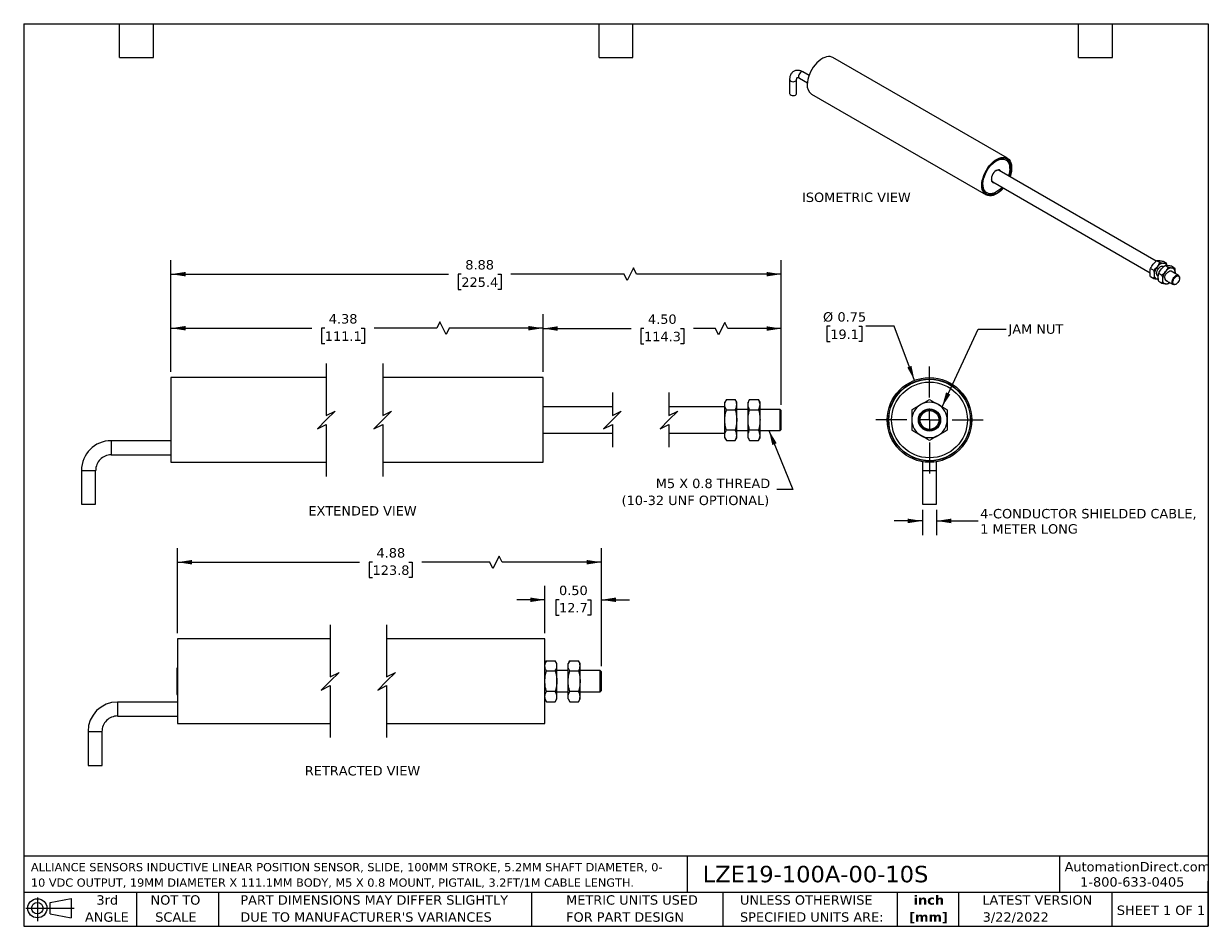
# Model space of a CAD drawing. Header units: inches. Extents: x 0.2 to 10.8, y 0.2 to 8.2.
import ezdxf

# ---------------------------------------------------------------- set-up
doc = ezdxf.new("R2010")
doc.units = ezdxf.units.IN
doc.header["$MEASUREMENT"] = 0
doc.linetypes.add('SLD-Center', pattern=[0.75, 0.6, -0.05, 0.05, -0.05])
doc.linetypes.add('SLD-Solid', pattern=[0])
doc.layers.add('CENTER', color=40, linetype='SLD-Center')
doc.layers.add('DIMENSIONS', color=140, linetype='SLD-Solid', lineweight=25)
doc.layers.add('TEXT', color=140, linetype='SLD-Solid', lineweight=25)
doc.styles.add('SLDTEXTSTYLE0', font='VERDANA.TTF')
doc.styles.add('SLDTEXTSTYLE1', font='VERDANAB.TTF')
doc.styles.get("Standard").update_dxf_attribs({"font": 'VERDANA.TTF'})
doc.dimstyles.new('SLDDIMSTYLE0', dxfattribs={"dimtxt": 0.084961, "dimasz": 0.13, "dimexe": 0, "dimexo": 0.0625, "dimgap": 0.02124, "dimtad": 0, "dimtih": 1, "dimtoh": 1, "dimrnd": 1e-09, "dimzin": 4, "dimdsep": 46, "dimtxsty": 'SLDTEXTSTYLE0', "dimsah": 1, "dimcen": 0.09, "dimadec": 0, "dimazin": 1, "dimtfac": 1, "dimtofl": 0, "dimtmove": 0, "dimatfit": 3, "dimfxl": 0, "dimfrac": 2, "dimtolj": 1, "dimtzin": 12, "dimarcsym": 0})
doc.dimstyles.new('SLDDIMSTYLE1', dxfattribs={"dimtxt": 0.084961, "dimasz": 0.13, "dimexe": 0, "dimexo": 0.0625, "dimgap": 0.02124, "dimtad": 0, "dimtih": 1, "dimtoh": 1, "dimrnd": 1e-09, "dimzin": 12, "dimdsep": 46, "dimtxsty": 'SLDTEXTSTYLE0', "dimsah": 1, "dimcen": 0.09, "dimadec": 0, "dimazin": 3, "dimtfac": 1, "dimtofl": 0, "dimtmove": 0, "dimatfit": 3, "dimfxl": 0, "dimfrac": 2, "dimtolj": 1, "dimtzin": 12, "dimarcsym": 0})
doc.dimstyles.new('SLDDIMSTYLE2', dxfattribs={"dimtxt": 0.18, "dimasz": 0.13, "dimexe": 0, "dimexo": 0.0625, "dimgap": 0, "dimtad": 0, "dimtih": 1, "dimtoh": 1, "dimdec": 0, "dimrnd": 1e-09, "dimzin": 0, "dimdsep": 46, "dimtxsty": 'Standard', "dimsah": 1, "dimcen": 0.09, "dimadec": 0, "dimazin": 0, "dimtfac": 0.13, "dimtdec": 0, "dimtofl": 0, "dimtmove": 0, "dimatfit": 3, "dimfxl": 0, "dimfrac": 2, "dimtolj": 1, "dimtzin": 0, "dimarcsym": 0})
doc.dimstyles.new('SLDDIMSTYLE3', dxfattribs={"dimtxt": 0.084961, "dimasz": 0.13, "dimexe": 0, "dimexo": 0.0625, "dimgap": 0.02124, "dimtad": 0, "dimtih": 1, "dimtoh": 1, "dimrnd": 1e-09, "dimdsep": 46, "dimtxsty": 'SLDTEXTSTYLE0', "dimsah": 1, "dimcen": 0, "dimadec": 0, "dimazin": 2, "dimtfac": 1, "dimtofl": 0, "dimtmove": 0, "dimatfit": 3, "dimfxl": 0, "dimfrac": 2, "dimtolj": 1, "dimtzin": 12, "dimarcsym": 0})
doc.dimstyles.new('SLDDIMSTYLE4', dxfattribs={"dimtxt": 0.084961, "dimasz": 0.13, "dimexe": 0, "dimexo": 0.0625, "dimgap": 0.02124, "dimtad": 0, "dimtih": 1, "dimtoh": 1, "dimrnd": 1e-09, "dimzin": 12, "dimdsep": 46, "dimtxsty": 'SLDTEXTSTYLE0', "dimsah": 1, "dimcen": 0.09, "dimadec": 0, "dimazin": 3, "dimtfac": 1, "dimtmove": 0, "dimatfit": 0, "dimfxl": 0, "dimfrac": 2, "dimtolj": 1, "dimtzin": 12, "dimarcsym": 0})
doc.dimstyles.new('SLDDIMSTYLE5', dxfattribs={"dimtxt": 0.084961, "dimasz": 0.13, "dimexe": 0, "dimexo": 0.0625, "dimgap": 0.02124, "dimtad": 0, "dimtih": 1, "dimtoh": 1, "dimrnd": 1e-09, "dimzin": 0, "dimdsep": 46, "dimtxsty": 'SLDTEXTSTYLE0', "dimsah": 1, "dimcen": 0.09, "dimadec": 0, "dimazin": 0, "dimtfac": 1, "dimtmove": 0, "dimatfit": 0, "dimfxl": 0, "dimfrac": 2, "dimtolj": 1, "dimtzin": 12, "dimarcsym": 0})

# ---------------------------------------------------------------- blocks, each defined once
blk = doc.blocks.new('Block11')
at = {"color": 7, "linetype": 'SLD-Solid', "lineweight": 18}
for p, q in [((0, 0.113), (0.428, 0.113)), ((0.102, 0.209), (0.102, 0)), ((0.216, 0.164), (0.401, 0.198)), ((0.216, 0.063), (0.216, 0.164)), ((0.401, 0.198), (0.401, 0.029)), ((0.216, 0.063), (0.401, 0.029))]:
    blk.add_line(p, q, dxfattribs=at)
for radius in [0.0846, 0.0506]:
    blk.add_circle((0.102, 0.113), radius, dxfattribs=at)
blk = doc.blocks.new('Block12')
at = {"color": 7, "linetype": 'Continuous'}
blk.add_blockref('Block11', (0, 0), dxfattribs=at)
blk = doc.blocks.new('SW_NOTE_0')
at = {"layer": 'TEXT', "color": 0, "char_height": 0.07292, "attachment_point": 1, "style": 'SLDTEXTSTYLE0'}
for s, insert in [('ALLIANCE SENSORS INDUCTIVE LINEAR POSITION SENSOR, SLIDE, 100MM STROKE, 5.2MM SHAFT DIAMETER, 0-', (0, 0.093)), ('10 VDC OUTPUT, 19MM DIAMETER X 111.1MM BODY, M5 X 0.8 MOUNT, PIGTAIL, 3.2FT/1M CABLE LENGTH.', (0, -0.044))]:
    blk.add_mtext(s, dxfattribs=dict(at, insert=insert))
blk = doc.blocks.new('SW_NOTE_0_1')
at = {"layer": 'TEXT', "color": 0, "char_height": 0.0833, "attachment_point": 2, "style": 'SLDTEXTSTYLE1'}
for s, insert in [('inch', (0.125, 0.106)), ('[mm]', (0.122, -0.045))]:
    blk.add_mtext(s, dxfattribs=dict(at, insert=insert))
blk = doc.blocks.new('SW_NOTE_0_2')
at = {"layer": 'TEXT', "color": 0, "char_height": 0.08333, "attachment_point": 1, "style": 'SLDTEXTSTYLE0'}
for s, insert in [('UNLESS OTHERWISE ', (0, 0.106)), ('SPECIFIED UNITS ARE:', (0, -0.045))]:
    blk.add_mtext(s, dxfattribs=dict(at, insert=insert))
blk = doc.blocks.new('SW_NOTE_0_3')
at = {"layer": 'TEXT', "color": 0, "char_height": 0.08333, "attachment_point": 1, "style": 'SLDTEXTSTYLE0'}
for s, insert in [('PART DIMENSIONS MAY DIFFER SLIGHTLY ', (0, 0.106)), ("DUE TO MANUFACTURER'S VARIANCES", (0, -0.045))]:
    blk.add_mtext(s, dxfattribs=dict(at, insert=insert))
blk = doc.blocks.new('SW_NOTE_0_4')
at = {"layer": 'TEXT', "color": 0, "char_height": 0.0833, "attachment_point": 2, "style": 'SLDTEXTSTYLE0'}
for s, insert in [('NOT TO', (0.207, 0.106)), ('SCALE', (0.211, -0.045))]:
    blk.add_mtext(s, dxfattribs=dict(at, insert=insert))
blk = doc.blocks.new('SW_NOTE_0_5')
at = {"layer": 'TEXT', "color": 0, "char_height": 0.0833, "attachment_point": 2, "style": 'SLDTEXTSTYLE0'}
for s, insert in [('3rd', (0.091, 0.106)), ('ANGLE', (0.087, -0.045))]:
    blk.add_mtext(s, dxfattribs=dict(at, insert=insert))
blk = doc.blocks.new('SW_NOTE_0_6')
at = {"layer": 'TEXT', "color": 0, "char_height": 0.08333, "attachment_point": 1, "style": 'SLDTEXTSTYLE0'}
for s, insert in [('METRIC UNITS USED ', (0, 0.106)), ('FOR PART DESIGN', (0, -0.045))]:
    blk.add_mtext(s, dxfattribs=dict(at, insert=insert))
blk = doc.blocks.new('_D')
at = {"layer": 'DIMENSIONS'}
for p, q in [((4.853, 5.163), (4.853, 5.673)), ((6.964, 4.871), (6.964, 5.673)), ((6.465, 5.603), (6.409, 5.492)), ((6.492, 5.548), (6.465, 5.603)), ((4.853, 5.548), (5.633, 5.548)), ((5.748, 5.548), (5.719, 5.548)), ((5.719, 5.548), (5.719, 5.413)), ((6.071, 5.548), (6.1, 5.548)), ((6.1, 5.548), (6.1, 5.413)), ((6.381, 5.548), (6.186, 5.548)), ((6.409, 5.492), (6.381, 5.548)), ((6.964, 5.548), (6.492, 5.548)), ((5.719, 5.413), (5.748, 5.413)), ((6.1, 5.413), (6.071, 5.413))]:
    blk.add_line(p, q, dxfattribs=at)
for points in [[(4.853, 5.548), (4.983, 5.528), (4.983, 5.568)], [(6.964, 5.548), (6.834, 5.568), (6.834, 5.528)]]:
    blk.add_solid(points, dxfattribs=at)
at = {"layer": 'DIMENSIONS', "char_height": 0.0833, "attachment_point": 1, "style": 'SLDTEXTSTYLE0'}
for s, insert in [('4.50', (5.783, 5.673)), ('114.3', (5.748, 5.519))]:
    blk.add_mtext(s, dxfattribs=dict(at, insert=insert))
blk = doc.blocks.new('_D_1')
at = {"layer": 'DIMENSIONS'}
for p, q in [((1.555, 5.163), (1.555, 5.676)), ((4.853, 5.163), (4.853, 5.676)), ((3.939, 5.607), (3.911, 5.551)), ((3.994, 5.496), (3.939, 5.607)), ((1.555, 5.551), (2.804, 5.551)), ((2.919, 5.551), (2.89, 5.551)), ((2.89, 5.551), (2.89, 5.416)), ((3.242, 5.551), (3.27, 5.551)), ((3.27, 5.551), (3.27, 5.416)), ((3.911, 5.551), (3.357, 5.551)), ((4.022, 5.551), (3.994, 5.496)), ((4.853, 5.551), (4.022, 5.551)), ((2.89, 5.416), (2.919, 5.416)), ((3.27, 5.416), (3.242, 5.416))]:
    blk.add_line(p, q, dxfattribs=at)
for points in [[(1.555, 5.551), (1.685, 5.531), (1.685, 5.571)], [(4.853, 5.551), (4.723, 5.571), (4.723, 5.531)]]:
    blk.add_solid(points, dxfattribs=at)
at = {"layer": 'DIMENSIONS', "char_height": 0.0833, "attachment_point": 1, "style": 'SLDTEXTSTYLE0'}
for s, insert in [('4.38', (2.954, 5.676)), ('111.1', (2.919, 5.522))]:
    blk.add_mtext(s, dxfattribs=dict(at, insert=insert))
blk = doc.blocks.new('_D_2')
at = {"layer": 'DIMENSIONS'}
for p, q in [((1.555, 5.163), (1.555, 6.155)), ((6.964, 4.871), (6.964, 6.155)), ((1.555, 6.03), (4.014, 6.03)), ((4.129, 6.03), (4.101, 6.03)), ((4.101, 6.03), (4.101, 5.895)), ((4.452, 6.03), (4.481, 6.03)), ((4.481, 6.03), (4.481, 5.895)), ((5.572, 6.03), (4.567, 6.03)), ((5.6, 5.975), (5.572, 6.03)), ((5.655, 6.086), (5.6, 5.975)), ((5.683, 6.03), (5.655, 6.086)), ((6.964, 6.03), (5.683, 6.03)), ((4.101, 5.895), (4.129, 5.895)), ((4.481, 5.895), (4.452, 5.895))]:
    blk.add_line(p, q, dxfattribs=at)
for points in [[(1.555, 6.03), (1.685, 6.01), (1.685, 6.05)], [(6.964, 6.03), (6.834, 6.05), (6.834, 6.01)]]:
    blk.add_solid(points, dxfattribs=at)
at = {"layer": 'DIMENSIONS', "char_height": 0.0833, "attachment_point": 1, "style": 'SLDTEXTSTYLE0'}
for s, insert in [('8.88', (4.164, 6.155)), ('225.4', (4.129, 6.001))]:
    blk.add_mtext(s, dxfattribs=dict(at, insert=insert))
blk = doc.blocks.new('SW_NOTE_0_7')
at = {"layer": 'TEXT', "color": 0, "char_height": 0.08333, "attachment_point": 3, "style": 'SLDTEXTSTYLE0'}
for s, insert in [('M5 X 0.8 THREAD', (-0.058, 0.095)), ('(10-32 UNF OPTIONAL)', (-0.067, -0.055))]:
    blk.add_mtext(s, dxfattribs=dict(at, insert=insert))
blk = doc.blocks.new('_D_3')
at = {"layer": 'DIMENSIONS'}
for p, q in [((7.399, 5.568), (7.37, 5.568)), ((7.37, 5.568), (7.37, 5.433)), ((7.651, 5.568), (7.68, 5.568)), ((7.68, 5.568), (7.68, 5.433)), ((7.965, 5.568), (7.715, 5.568)), ((8.146, 5.088), (7.965, 5.568)), ((7.37, 5.433), (7.399, 5.433)), ((7.68, 5.433), (7.651, 5.433))]:
    blk.add_line(p, q, dxfattribs=at)
blk.add_solid([(8.146, 5.088), (8.119, 5.217), (8.082, 5.203)], dxfattribs=at)
at = {"layer": 'DIMENSIONS', "char_height": 0.0833, "attachment_point": 1, "style": 'SLDTEXTSTYLE0'}
for s, insert in [('%%c', (7.335, 5.693)), ('0.75', (7.463, 5.693)), ('19.1', (7.399, 5.539))]:
    blk.add_mtext(s, dxfattribs=dict(at, insert=insert))
blk = doc.blocks.new('_D_4')
at = {"layer": 'DIMENSIONS'}
for p, q in [((8.216, 3.941), (8.216, 3.718)), ((8.341, 3.941), (8.341, 3.718)), ((8.216, 3.843), (7.966, 3.843)), ((8.341, 3.843), (8.709, 3.843))]:
    blk.add_line(p, q, dxfattribs=at)
for points in [[(8.216, 3.843), (8.086, 3.863), (8.086, 3.823)], [(8.341, 3.843), (8.471, 3.823), (8.471, 3.863)]]:
    blk.add_solid(points, dxfattribs=at)
at = {"layer": 'DIMENSIONS', "char_height": 0.08333, "attachment_point": 1, "style": 'SLDTEXTSTYLE0'}
for s, insert in [('4-CONDUCTOR SHIELDED CABLE,', (8.728, 3.949)), ('1 METER LONG', (8.728, 3.814))]:
    blk.add_mtext(s, dxfattribs=dict(at, insert=insert))
blk = doc.blocks.new('SW_CENTERMARKSYMBOL_0')
at = {"layer": 'CENTER', "color": 0}
for p, q in [((0, 0.2), (0, 0.475)), ((-0.2, 0), (-0.475, 0)), ((0, 0), (-0.1, 0)), ((0, 0), (0, 0.1)), ((0, 0), (0, -0.1)), ((0, 0), (0.1, 0)), ((0.2, 0), (0.475, 0)), ((0, -0.2), (0, -0.475))]:
    blk.add_line(p, q, dxfattribs=at)
blk = doc.blocks.new('_D_5')
at = {"layer": 'DIMENSIONS'}
for p, q in [((4.87, 2.847), (4.87, 3.269)), ((5.37, 2.556), (5.37, 3.269)), ((4.87, 3.144), (4.62, 3.144)), ((4.995, 3.144), (4.967, 3.144)), ((4.967, 3.144), (4.967, 3.009)), ((5.248, 3.144), (5.276, 3.144)), ((5.276, 3.144), (5.276, 3.009)), ((5.37, 3.144), (5.62, 3.144)), ((4.967, 3.009), (4.995, 3.009)), ((5.276, 3.009), (5.248, 3.009))]:
    blk.add_line(p, q, dxfattribs=at)
for points in [[(4.87, 3.144), (4.74, 3.164), (4.74, 3.124)], [(5.37, 3.144), (5.5, 3.124), (5.5, 3.164)]]:
    blk.add_solid(points, dxfattribs=at)
at = {"layer": 'DIMENSIONS', "char_height": 0.0833, "attachment_point": 1, "style": 'SLDTEXTSTYLE0'}
for s, insert in [('0.50', (4.995, 3.269)), ('12.7', (4.995, 3.115))]:
    blk.add_mtext(s, dxfattribs=dict(at, insert=insert))
blk = doc.blocks.new('_D_6')
at = {"layer": 'DIMENSIONS'}
for p, q in [((1.612, 2.847), (1.612, 3.602)), ((5.37, 2.556), (5.37, 3.602)), ((1.612, 3.477), (3.226, 3.477)), ((3.342, 3.477), (3.313, 3.477)), ((3.313, 3.477), (3.313, 3.342)), ((3.665, 3.477), (3.693, 3.477)), ((3.693, 3.477), (3.693, 3.342)), ((4.381, 3.477), (3.78, 3.477)), ((4.409, 3.421), (4.381, 3.477)), ((4.464, 3.532), (4.409, 3.421)), ((4.492, 3.477), (4.464, 3.532)), ((5.37, 3.477), (4.492, 3.477)), ((3.313, 3.342), (3.342, 3.342)), ((3.693, 3.342), (3.665, 3.342))]:
    blk.add_line(p, q, dxfattribs=at)
for points in [[(1.612, 3.477), (1.742, 3.457), (1.742, 3.497)], [(5.37, 3.477), (5.24, 3.497), (5.24, 3.457)]]:
    blk.add_solid(points, dxfattribs=at)
at = {"layer": 'DIMENSIONS', "char_height": 0.0833, "attachment_point": 1, "style": 'SLDTEXTSTYLE0'}
for s, insert in [('4.88', (3.377, 3.602)), ('123.8', (3.342, 3.448))]:
    blk.add_mtext(s, dxfattribs=dict(at, insert=insert))

msp = doc.modelspace()

# ---------------------------------------------------------------- linework, layer by layer
for p, q in [((8.969, 7.057), (7.422, 7.95)), ((7.211, 7.791), (7.156, 7.822)), ((7.039, 7.754), (7.039, 7.632)), ((7.101, 7.632), (7.101, 7.754)), ((7.125, 7.768), (7.196, 7.727)), ((7.234, 7.625), (8.781, 6.732)), ((10.289, 6.146), (8.897, 6.95)), ((8.99, 6.966), (8.99, 6.976)), ((8.839, 6.848), (10.234, 6.043)), ((8.863, 6.754), (8.871, 6.759)), ((10.294, 6.15), (10.322, 6.134)), ((10.353, 6.096), (10.348, 6.098)), ((10.35, 6.145), (10.377, 6.129)), ((10.367, 6.108), (10.395, 6.092)), ((10.423, 6.103), (10.45, 6.087)), ((10.238, 6.081), (10.266, 6.065)), ((10.266, 5.99), (10.238, 6.006)), ((10.302, 6.017), (10.307, 6.014)), ((10.307, 6.012), (10.302, 6.014)), ((10.311, 6.038), (10.339, 6.022)), ((10.486, 6.019), (10.421, 6.056)), ((10.455, 6.047), (10.455, 6.037)), ((10.495, 5.993), (10.495, 5.997)), ((10.308, 5.985), (10.299, 5.985)), ((10.339, 5.948), (10.311, 5.964)), ((10.375, 5.975), (10.439, 5.938)), ((10.409, 5.955), (10.395, 5.943)), ((10.462, 5.94), (10.466, 5.942)), ((2.932, 5.113), (1.555, 5.113)), ((1.555, 5.113), (1.555, 4.738)), ((4.853, 5.113), (3.432, 5.113)), ((4.853, 4.738), (4.853, 5.113)), ((5.469, 4.855), (4.853, 4.855)), ((6.464, 4.855), (5.969, 4.855)), ((6.478, 4.919), (6.464, 4.895)), ((6.464, 4.874), (6.464, 4.895)), ((6.464, 4.738), (6.464, 4.874)), ((6.478, 4.919), (6.556, 4.919)), ((6.57, 4.895), (6.556, 4.919)), ((6.57, 4.874), (6.57, 4.895)), ((6.57, 4.738), (6.57, 4.874)), ((6.67, 4.831), (6.57, 4.831)), ((6.684, 4.919), (6.67, 4.895)), ((6.67, 4.874), (6.67, 4.895)), ((6.67, 4.738), (6.67, 4.874)), ((6.684, 4.919), (6.763, 4.919)), ((6.777, 4.895), (6.763, 4.919)), ((6.777, 4.874), (6.777, 4.895)), ((6.777, 4.738), (6.777, 4.874)), ((6.954, 4.831), (6.777, 4.831)), ((6.964, 4.821), (6.954, 4.831)), ((6.954, 4.757), (6.954, 4.831)), ((1.555, 4.738), (1.555, 4.363)), ((4.853, 4.363), (4.853, 4.738)), ((6.464, 4.601), (6.464, 4.738)), ((6.478, 4.828), (6.556, 4.828)), ((6.57, 4.601), (6.57, 4.738)), ((6.67, 4.601), (6.67, 4.738)), ((6.684, 4.828), (6.763, 4.828)), ((6.777, 4.601), (6.777, 4.738)), ((6.954, 4.644), (6.954, 4.757)), ((6.964, 4.755), (6.964, 4.821)), ((6.964, 4.654), (6.964, 4.755)), ((4.853, 4.621), (5.469, 4.621)), ((5.969, 4.621), (6.464, 4.621)), ((6.556, 4.647), (6.478, 4.647)), ((6.57, 4.644), (6.67, 4.644)), ((6.763, 4.647), (6.684, 4.647)), ((6.777, 4.644), (6.954, 4.644)), ((6.954, 4.644), (6.964, 4.654)), ((1.555, 4.554), (1.025, 4.554)), ((1.025, 4.554), (1.025, 4.429)), ((6.464, 4.58), (6.464, 4.601)), ((6.464, 4.58), (6.478, 4.556)), ((6.478, 4.556), (6.556, 4.556)), ((6.556, 4.556), (6.57, 4.58)), ((6.57, 4.58), (6.57, 4.601)), ((6.67, 4.58), (6.67, 4.601)), ((6.67, 4.58), (6.684, 4.556)), ((6.684, 4.556), (6.763, 4.556)), ((6.763, 4.556), (6.777, 4.58)), ((6.777, 4.58), (6.777, 4.601)), ((1.025, 4.429), (1.555, 4.429)), ((1.555, 4.363), (2.932, 4.363)), ((3.432, 4.363), (4.853, 4.363)), ((8.216, 4.368), (8.216, 4.291)), ((8.341, 4.291), (8.341, 4.368)), ((0.762, 4.291), (0.762, 3.991)), ((0.762, 4.291), (0.887, 4.291)), ((0.887, 3.991), (0.887, 4.291)), ((8.216, 4.291), (8.216, 3.991)), ((8.216, 4.291), (8.341, 4.291)), ((8.341, 3.991), (8.341, 4.291)), ((0.762, 3.991), (0.887, 3.991)), ((8.216, 3.991), (8.341, 3.991)), ((2.967, 2.797), (1.612, 2.797)), ((1.612, 2.797), (1.612, 2.422)), ((4.87, 2.797), (3.467, 2.797)), ((4.87, 2.422), (4.87, 2.797)), ((1.612, 2.539), (1.607, 2.539)), ((1.607, 2.539), (1.607, 2.316)), ((4.884, 2.604), (4.87, 2.58)), ((4.884, 2.604), (4.962, 2.604)), ((4.976, 2.58), (4.962, 2.604)), ((4.976, 2.559), (4.976, 2.58)), ((4.976, 2.422), (4.976, 2.559)), ((5.09, 2.604), (5.076, 2.58)), ((5.076, 2.559), (5.076, 2.58)), ((5.076, 2.422), (5.076, 2.559)), ((5.09, 2.604), (5.168, 2.604)), ((5.182, 2.58), (5.168, 2.604)), ((5.182, 2.559), (5.182, 2.58)), ((5.182, 2.422), (5.182, 2.559)), ((1.612, 2.422), (1.612, 2.047)), ((4.87, 2.047), (4.87, 2.422)), ((4.884, 2.513), (4.962, 2.513)), ((5.076, 2.516), (4.976, 2.516)), ((4.976, 2.286), (4.976, 2.422)), ((5.076, 2.286), (5.076, 2.422)), ((5.09, 2.513), (5.168, 2.513)), ((5.36, 2.516), (5.182, 2.516)), ((5.182, 2.286), (5.182, 2.422)), ((5.37, 2.506), (5.36, 2.516)), ((5.36, 2.442), (5.36, 2.516)), ((5.36, 2.329), (5.36, 2.442)), ((5.37, 2.44), (5.37, 2.506)), ((5.37, 2.339), (5.37, 2.44)), ((1.607, 2.316), (1.607, 2.305)), ((4.962, 2.331), (4.884, 2.331)), ((4.976, 2.329), (5.076, 2.329)), ((5.168, 2.331), (5.09, 2.331)), ((5.182, 2.329), (5.36, 2.329)), ((5.36, 2.329), (5.37, 2.339)), ((1.612, 2.238), (1.082, 2.238)), ((1.082, 2.238), (1.082, 2.113)), ((1.607, 2.305), (1.612, 2.305)), ((4.87, 2.265), (4.884, 2.241)), ((4.884, 2.241), (4.962, 2.241)), ((4.962, 2.241), (4.976, 2.265)), ((4.976, 2.265), (4.976, 2.286)), ((5.076, 2.265), (5.076, 2.286)), ((5.076, 2.265), (5.09, 2.241)), ((5.09, 2.241), (5.168, 2.241)), ((5.168, 2.241), (5.182, 2.265)), ((5.182, 2.265), (5.182, 2.286)), ((1.082, 2.113), (1.612, 2.113)), ((1.612, 2.047), (2.967, 2.047)), ((3.467, 2.047), (4.87, 2.047)), ((0.82, 1.976), (0.82, 1.676)), ((0.82, 1.976), (0.945, 1.976)), ((0.945, 1.676), (0.945, 1.976)), ((0.82, 1.676), (0.945, 1.676))]:
    msp.add_line(p, q)
at = {"flags": 128}
for points in [[(7.422, 7.95), (7.414, 7.954), (7.399, 7.958), (7.384, 7.959), (7.367, 7.957), (7.35, 7.951), (7.333, 7.943), (7.315, 7.932), (7.297, 7.919), (7.28, 7.903), (7.264, 7.885), (7.249, 7.866), (7.236, 7.845), (7.224, 7.823), (7.214, 7.8), (7.206, 7.777), (7.2, 7.754), (7.197, 7.732), (7.195, 7.711)], [(7.156, 7.822), (7.153, 7.824), (7.146, 7.823), (7.139, 7.82), (7.132, 7.814), (7.126, 7.805), (7.121, 7.796), (7.119, 7.787), (7.119, 7.779), (7.121, 7.772), (7.125, 7.768)], [(7.039, 7.754), (7.039, 7.751), (7.043, 7.745), (7.05, 7.741), (7.059, 7.738), (7.069, 7.736), (7.079, 7.737), (7.088, 7.74), (7.095, 7.744), (7.1, 7.749), (7.101, 7.754)], [(7.039, 7.632), (7.04, 7.627), (7.045, 7.622), (7.052, 7.617), (7.061, 7.615), (7.071, 7.614), (7.081, 7.615), (7.09, 7.618), (7.097, 7.623), (7.101, 7.628), (7.101, 7.632)], [(8.742, 6.818), (8.743, 6.839), (8.747, 6.861), (8.753, 6.884), (8.761, 6.907), (8.771, 6.93), (8.783, 6.952), (8.796, 6.973), (8.811, 6.992), (8.827, 7.01), (8.844, 7.026), (8.862, 7.039), (8.879, 7.05), (8.897, 7.059), (8.914, 7.064), (8.931, 7.066), (8.946, 7.065), (8.96, 7.061), (8.973, 7.054), (8.984, 7.045), (8.993, 7.032), (9, 7.017), (9.005, 7), (9.007, 6.981), (9.007, 6.961), (9.005, 6.939), (9, 6.917), (8.993, 6.894), (8.993, 6.894)], [(8.931, 6.795), (8.918, 6.78), (8.901, 6.765), (8.884, 6.752), (8.866, 6.742), (8.849, 6.735), (8.832, 6.731), (8.816, 6.729), (8.801, 6.731), (8.787, 6.736), (8.775, 6.744), (8.765, 6.755), (8.757, 6.768), (8.751, 6.784), (8.748, 6.801), (8.747, 6.821), (8.748, 6.842), (8.751, 6.864), (8.757, 6.886), (8.765, 6.909), (8.775, 6.931), (8.787, 6.952), (8.801, 6.973), (8.816, 6.992), (8.832, 7.01), (8.849, 7.025), (8.866, 7.037), (8.884, 7.048), (8.901, 7.055), (8.918, 7.059), (8.934, 7.06), (8.949, 7.058), (8.962, 7.053), (8.974, 7.046), (8.984, 7.035), (8.992, 7.022), (8.998, 7.006), (9.002, 6.988), (9.003, 6.969), (9.003, 6.969)], [(8.826, 6.998), (8.842, 7.013), (8.859, 7.026), (8.876, 7.037), (8.893, 7.044), (8.909, 7.049), (8.925, 7.05), (8.939, 7.049), (8.952, 7.044), (8.964, 7.036), (8.974, 7.026), (8.981, 7.013), (8.987, 6.997), (8.99, 6.98), (8.99, 6.96), (8.988, 6.94), (8.984, 6.919), (8.979, 6.902)], [(8.921, 6.801), (8.917, 6.796), (8.901, 6.781), (8.884, 6.768), (8.867, 6.757), (8.85, 6.749), (8.834, 6.745), (8.818, 6.743), (8.803, 6.745), (8.79, 6.75), (8.779, 6.757), (8.769, 6.768), (8.761, 6.781), (8.756, 6.796), (8.753, 6.814), (8.752, 6.833), (8.754, 6.854), (8.758, 6.875), (8.765, 6.897), (8.774, 6.919), (8.784, 6.94), (8.797, 6.961), (8.811, 6.98), (8.826, 6.998)], [(8.913, 6.94), (8.912, 6.943), (8.906, 6.95), (8.899, 6.954), (8.89, 6.955), (8.88, 6.953), (8.869, 6.948), (8.859, 6.94), (8.849, 6.93), (8.841, 6.918), (8.834, 6.905), (8.829, 6.891), (8.827, 6.878), (8.827, 6.866), (8.829, 6.855), (8.833, 6.847), (8.84, 6.842), (8.848, 6.839), (8.854, 6.839)], [(8.935, 6.793), (8.931, 6.788), (8.914, 6.771), (8.897, 6.757), (8.879, 6.744), (8.862, 6.735), (8.844, 6.728), (8.827, 6.724), (8.811, 6.724), (8.796, 6.726), (8.783, 6.732), (8.771, 6.74), (8.761, 6.751), (8.753, 6.765), (8.747, 6.781), (8.743, 6.799), (8.742, 6.818)], [(10.292, 6.037), (10.293, 6.048), (10.297, 6.059), (10.302, 6.071), (10.309, 6.081), (10.318, 6.09), (10.327, 6.097), (10.336, 6.101), (10.344, 6.102), (10.351, 6.099), (10.354, 6.097)], [(10.351, 6.1), (10.351, 6.1), (10.354, 6.097)], [(10.307, 5.985), (10.305, 5.985), (10.299, 5.985)], [(10.365, 5.995), (10.366, 6.006), (10.369, 6.017), (10.375, 6.029), (10.382, 6.039), (10.391, 6.048), (10.4, 6.055), (10.409, 6.059), (10.417, 6.059), (10.424, 6.057), (10.43, 6.052), (10.431, 6.051)], [(10.43, 5.968), (10.433, 5.979), (10.438, 5.991), (10.445, 6.001), (10.454, 6.01), (10.463, 6.017), (10.472, 6.02), (10.48, 6.021), (10.487, 6.018), (10.492, 6.013), (10.495, 6.005), (10.495, 5.997)], [(10.437, 5.967), (10.44, 5.978), (10.445, 5.988), (10.452, 5.998), (10.46, 6.006), (10.468, 6.012), (10.476, 6.014), (10.484, 6.014), (10.489, 6.01), (10.494, 6.004), (10.495, 5.996), (10.495, 5.986), (10.492, 5.975), (10.487, 5.964), (10.48, 5.955), (10.472, 5.947), (10.464, 5.941), (10.456, 5.938), (10.448, 5.939), (10.442, 5.942), (10.438, 5.948), (10.436, 5.957), (10.437, 5.967)], [(10.455, 6.047), (10.455, 6.038), (10.455, 6.037)], [(10.384, 5.97), (10.382, 5.97), (10.375, 5.972)], [(10.462, 5.94), (10.458, 5.938), (10.449, 5.936), (10.441, 5.937), (10.435, 5.941), (10.431, 5.948), (10.429, 5.957), (10.43, 5.968)]]:
    msp.add_lwpolyline(points, dxfattribs=at)
for radius in [0.375, 0.363, 0.361, 0.336, 0.0984, 0.0935, 0.0835]:
    msp.add_circle((8.279, 4.738), radius)
for centre, radius, start, end in [((7.289, 7.702), 0.0944, 174.4209, 234.2669), ((8.894, 6.983), 0.0966, 355.8632, 49.1707), ((8.885, 6.922), 0.0297, 66.3096, 121.7633), ((8.771, 6.973), 0.232, 340.5989, 358.96), ((8.854, 6.871), 0.0274, 175.7318, 236.206), ((8.809, 6.829), 0.092, 249.382, 305.5949), ((10.392, 6.019), 0.121, 140.2279, 177.3607), ((10.359, 6.057), 0.0719, 93.4295, 146.5651), ((10.352, 6.1), 0.029, 19.6686, 84.0698), ((10.305, 6.019), 0.0346, 170.7481, 259.4532), ((10.314, 6.033), 0.0222, 171.2764, 251.2593), ((10.465, 5.977), 0.121, 140.2279, 177.3607), ((10.386, 5.991), 0.0213, 170.1872, 264.9713), ((10.432, 6.015), 0.0719, 93.4295, 146.5651), ((10.415, 6.042), 0.0178, 29.5283, 59.4639), ((10.421, 6.052), 0.0346, 350.7481, 79.4532), ((10.378, 5.977), 0.0346, 170.7481, 259.4532), ((10.372, 5.999), 0.0565, 269.8601, 309.6275), ((8.279, 4.738), 0.157, 120, 180), ((8.279, 4.738), 0.157, 60, 120), ((8.279, 4.738), 0.157, 0, 60), ((8.279, 4.738), 0.157, 180, 240), ((8.279, 4.738), 0.157, 300, 0), ((1.025, 4.291), 0.263, 90.0001, 179.9999), ((8.279, 4.738), 0.157, 240, 300), ((1.025, 4.291), 0.137, 90, 180.0001), ((1.082, 1.976), 0.262, 90, 180), ((1.082, 1.976), 0.138, 89.9999, 180)]:
    msp.add_arc(centre, radius, start, end)
for points, knots in [([(7.156, 7.822), (7.154, 7.823), (7.148, 7.827), (7.138, 7.831), (7.125, 7.835), (7.112, 7.837), (7.098, 7.836), (7.085, 7.833), (7.073, 7.827), (7.062, 7.818), (7.053, 7.808), (7.046, 7.795), (7.042, 7.781), (7.039, 7.768), (7.039, 7.758), (7.039, 7.754)], [0, 0, 0, 0, 0.035685, 0.113812, 0.192746, 0.271845, 0.350825, 0.430154, 0.511103, 0.595667, 0.676576, 0.76002, 0.846227, 0.933979, 1, 1, 1, 1]), ([(7.101, 7.754), (7.101, 7.756), (7.101, 7.76), (7.102, 7.765), (7.104, 7.77), (7.105, 7.772), (7.106, 7.773), (7.106, 7.773), (7.108, 7.774), (7.111, 7.774), (7.116, 7.772), (7.121, 7.771), (7.124, 7.769), (7.125, 7.768)], [0, 0, 0, 0, 0.0636706, 0.1478503, 0.2333732, 0.3225979, 0.4218454, 0.5489843, 0.6835911, 0.7787083, 0.8738468, 0.9680779, 1, 1, 1, 1]), ([(10.377, 6.129), (10.379, 6.122), (10.381, 6.115), (10.381, 6.108), (10.381, 6.108)], [0, 0, 0, 0, 0.990299, 1, 1, 1, 1]), ([(6.464, 4.874), (6.465, 4.882), (6.466, 4.898), (6.474, 4.912), (6.478, 4.919)], [0, 0, 0, 0, 0.479738, 1, 1, 1, 1]), ([(6.478, 4.828), (6.474, 4.836), (6.467, 4.85), (6.465, 4.866), (6.464, 4.874)], [0, 0, 0, 0, 0.510329, 1, 1, 1, 1]), ([(6.57, 4.874), (6.57, 4.882), (6.568, 4.898), (6.56, 4.912), (6.556, 4.919)], [0, 0, 0, 0, 0.479738, 1, 1, 1, 1]), ([(6.556, 4.828), (6.56, 4.836), (6.568, 4.85), (6.57, 4.866), (6.57, 4.874)], [0, 0, 0, 0, 0.510329, 1, 1, 1, 1]), ([(6.67, 4.874), (6.671, 4.882), (6.673, 4.898), (6.68, 4.912), (6.684, 4.919)], [0, 0, 0, 0, 0.479738, 1, 1, 1, 1]), ([(6.684, 4.828), (6.681, 4.836), (6.673, 4.85), (6.671, 4.866), (6.67, 4.874)], [0, 0, 0, 0, 0.510329, 1, 1, 1, 1]), ([(6.777, 4.874), (6.776, 4.882), (6.774, 4.898), (6.767, 4.912), (6.763, 4.919)], [0, 0, 0, 0, 0.479739, 1, 1, 1, 1]), ([(6.763, 4.828), (6.767, 4.836), (6.774, 4.85), (6.776, 4.866), (6.777, 4.874)], [0, 0, 0, 0, 0.510329, 1, 1, 1, 1]), ([(6.464, 4.738), (6.465, 4.753), (6.466, 4.784), (6.474, 4.813), (6.478, 4.828)], [0, 0, 0, 0, 0.494511, 1, 1, 1, 1]), ([(6.478, 4.647), (6.474, 4.661), (6.466, 4.691), (6.465, 4.722), (6.464, 4.738)], [0, 0, 0, 0, 0.495458, 1, 1, 1, 1]), ([(6.556, 4.828), (6.56, 4.814), (6.568, 4.784), (6.57, 4.753), (6.57, 4.738)], [0, 0, 0, 0, 0.495458, 1, 1, 1, 1]), ([(6.57, 4.738), (6.57, 4.722), (6.568, 4.692), (6.56, 4.662), (6.556, 4.647)], [0, 0, 0, 0, 0.494511, 1, 1, 1, 1]), ([(6.67, 4.738), (6.671, 4.753), (6.673, 4.784), (6.68, 4.813), (6.684, 4.828)], [0, 0, 0, 0, 0.494511, 1, 1, 1, 1]), ([(6.684, 4.647), (6.681, 4.661), (6.673, 4.691), (6.671, 4.722), (6.67, 4.738)], [0, 0, 0, 0, 0.495458, 1, 1, 1, 1]), ([(6.763, 4.828), (6.767, 4.814), (6.775, 4.784), (6.776, 4.753), (6.777, 4.738)], [0, 0, 0, 0, 0.495458, 1, 1, 1, 1]), ([(6.777, 4.738), (6.776, 4.722), (6.775, 4.692), (6.767, 4.662), (6.763, 4.647)], [0, 0, 0, 0, 0.494511, 1, 1, 1, 1]), ([(6.464, 4.601), (6.465, 4.609), (6.466, 4.625), (6.474, 4.639), (6.478, 4.647)], [0, 0, 0, 0, 0.479738, 1, 1, 1, 1]), ([(6.57, 4.601), (6.57, 4.609), (6.568, 4.625), (6.56, 4.639), (6.556, 4.647)], [0, 0, 0, 0, 0.479737, 1, 1, 1, 1]), ([(6.67, 4.601), (6.671, 4.609), (6.673, 4.625), (6.68, 4.639), (6.684, 4.647)], [0, 0, 0, 0, 0.479738, 1, 1, 1, 1]), ([(6.777, 4.601), (6.776, 4.609), (6.774, 4.625), (6.767, 4.639), (6.763, 4.647)], [0, 0, 0, 0, 0.479739, 1, 1, 1, 1]), ([(6.478, 4.556), (6.474, 4.563), (6.467, 4.577), (6.465, 4.593), (6.464, 4.601)], [0, 0, 0, 0, 0.510328, 1, 1, 1, 1]), ([(6.556, 4.556), (6.56, 4.563), (6.568, 4.577), (6.57, 4.593), (6.57, 4.601)], [0, 0, 0, 0, 0.510329, 1, 1, 1, 1]), ([(6.684, 4.556), (6.681, 4.563), (6.673, 4.577), (6.671, 4.593), (6.67, 4.601)], [0, 0, 0, 0, 0.510328, 1, 1, 1, 1]), ([(6.763, 4.556), (6.767, 4.563), (6.774, 4.577), (6.776, 4.593), (6.777, 4.601)], [0, 0, 0, 0, 0.510329, 1, 1, 1, 1]), ([(4.87, 2.559), (4.87, 2.567), (4.872, 2.583), (4.88, 2.597), (4.884, 2.604)], [0, 0, 0, 0, 0.479738, 1, 1, 1, 1]), ([(4.884, 2.513), (4.88, 2.521), (4.872, 2.535), (4.87, 2.551), (4.87, 2.559)], [0, 0, 0, 0, 0.510329, 1, 1, 1, 1]), ([(4.976, 2.559), (4.975, 2.567), (4.973, 2.583), (4.966, 2.597), (4.962, 2.604)], [0, 0, 0, 0, 0.479738, 1, 1, 1, 1]), ([(4.962, 2.513), (4.966, 2.521), (4.973, 2.535), (4.975, 2.551), (4.976, 2.559)], [0, 0, 0, 0, 0.510329, 1, 1, 1, 1]), ([(5.076, 2.559), (5.077, 2.567), (5.078, 2.583), (5.086, 2.597), (5.09, 2.604)], [0, 0, 0, 0, 0.479738, 1, 1, 1, 1]), ([(5.09, 2.513), (5.086, 2.521), (5.078, 2.535), (5.077, 2.551), (5.076, 2.559)], [0, 0, 0, 0, 0.510329, 1, 1, 1, 1]), ([(5.182, 2.559), (5.181, 2.567), (5.18, 2.583), (5.172, 2.597), (5.168, 2.604)], [0, 0, 0, 0, 0.479738, 1, 1, 1, 1]), ([(5.168, 2.513), (5.172, 2.521), (5.18, 2.535), (5.181, 2.551), (5.182, 2.559)], [0, 0, 0, 0, 0.510329, 1, 1, 1, 1]), ([(4.87, 2.422), (4.87, 2.438), (4.872, 2.468), (4.88, 2.498), (4.884, 2.513)], [0, 0, 0, 0, 0.494511, 1, 1, 1, 1]), ([(4.884, 2.331), (4.88, 2.346), (4.872, 2.376), (4.87, 2.407), (4.87, 2.422)], [0, 0, 0, 0, 0.495458, 1, 1, 1, 1]), ([(4.962, 2.513), (4.966, 2.499), (4.974, 2.469), (4.975, 2.438), (4.976, 2.422)], [0, 0, 0, 0, 0.495458, 1, 1, 1, 1]), ([(4.976, 2.422), (4.975, 2.407), (4.974, 2.376), (4.966, 2.347), (4.962, 2.331)], [0, 0, 0, 0, 0.494511, 1, 1, 1, 1]), ([(5.076, 2.422), (5.077, 2.438), (5.078, 2.468), (5.086, 2.498), (5.09, 2.513)], [0, 0, 0, 0, 0.494511, 1, 1, 1, 1]), ([(5.09, 2.331), (5.086, 2.346), (5.078, 2.376), (5.077, 2.407), (5.076, 2.422)], [0, 0, 0, 0, 0.495458, 1, 1, 1, 1]), ([(5.168, 2.513), (5.172, 2.499), (5.18, 2.469), (5.181, 2.438), (5.182, 2.422)], [0, 0, 0, 0, 0.495458, 1, 1, 1, 1]), ([(5.182, 2.422), (5.181, 2.407), (5.18, 2.376), (5.172, 2.347), (5.168, 2.331)], [0, 0, 0, 0, 0.494511, 1, 1, 1, 1]), ([(4.87, 2.286), (4.87, 2.294), (4.872, 2.31), (4.88, 2.324), (4.884, 2.331)], [0, 0, 0, 0, 0.479738, 1, 1, 1, 1]), ([(4.976, 2.286), (4.975, 2.294), (4.973, 2.31), (4.966, 2.324), (4.962, 2.331)], [0, 0, 0, 0, 0.479738, 1, 1, 1, 1]), ([(5.076, 2.286), (5.077, 2.294), (5.078, 2.31), (5.086, 2.324), (5.09, 2.331)], [0, 0, 0, 0, 0.479737, 1, 1, 1, 1]), ([(5.182, 2.286), (5.181, 2.294), (5.18, 2.31), (5.172, 2.324), (5.168, 2.331)], [0, 0, 0, 0, 0.4797377, 1, 1, 1, 1]), ([(4.884, 2.241), (4.88, 2.248), (4.872, 2.262), (4.87, 2.278), (4.87, 2.286)], [0, 0, 0, 0, 0.510329, 1, 1, 1, 1]), ([(4.962, 2.241), (4.966, 2.248), (4.973, 2.262), (4.975, 2.278), (4.976, 2.286)], [0, 0, 0, 0, 0.510329, 1, 1, 1, 1]), ([(5.09, 2.241), (5.086, 2.248), (5.078, 2.262), (5.077, 2.278), (5.076, 2.286)], [0, 0, 0, 0, 0.510329, 1, 1, 1, 1]), ([(5.168, 2.241), (5.172, 2.248), (5.18, 2.262), (5.181, 2.278), (5.182, 2.286)], [0, 0, 0, 0, 0.510328, 1, 1, 1, 1])]:
    msp.add_open_spline(points, degree=3, knots=knots)
for points in [[(10.238, 6.081), (10.244, 6.094), (10.252, 6.106), (10.261, 6.118)], [(10.261, 6.118), (10.271, 6.13), (10.282, 6.14), (10.294, 6.15)], [(10.266, 6.065), (10.278, 6.074), (10.289, 6.085), (10.299, 6.096)], [(10.294, 6.15), (10.3, 6.151), (10.307, 6.151), (10.317, 6.15)], [(10.299, 6.096), (10.308, 6.108), (10.316, 6.121), (10.322, 6.134)], [(10.317, 6.15), (10.326, 6.149), (10.338, 6.147), (10.35, 6.145)], [(10.322, 6.134), (10.334, 6.131), (10.345, 6.129), (10.355, 6.128)], [(10.334, 6.076), (10.344, 6.088), (10.355, 6.098), (10.367, 6.108)], [(10.355, 6.128), (10.364, 6.128), (10.371, 6.128), (10.377, 6.129)], [(10.367, 6.108), (10.373, 6.109), (10.38, 6.109), (10.39, 6.108)], [(10.372, 6.054), (10.381, 6.066), (10.389, 6.079), (10.395, 6.092)], [(10.39, 6.108), (10.399, 6.107), (10.411, 6.105), (10.423, 6.103)], [(10.395, 6.092), (10.407, 6.089), (10.418, 6.087), (10.427, 6.086)], [(10.233, 6.046), (10.233, 6.059), (10.235, 6.07), (10.238, 6.081)], [(10.238, 6.006), (10.235, 6.02), (10.233, 6.034), (10.233, 6.046)], [(10.266, 6.065), (10.269, 6.051), (10.271, 6.037), (10.271, 6.025)], [(10.271, 6.025), (10.271, 6.012), (10.269, 6.001), (10.266, 5.99)], [(10.299, 5.985), (10.289, 5.986), (10.278, 5.988), (10.266, 5.99)], [(10.306, 6.004), (10.306, 6.017), (10.308, 6.028), (10.311, 6.038)], [(10.311, 5.964), (10.308, 5.978), (10.306, 5.991), (10.306, 6.004)], [(10.311, 6.038), (10.317, 6.051), (10.325, 6.064), (10.334, 6.076)], [(10.339, 6.022), (10.351, 6.032), (10.362, 6.042), (10.372, 6.054)], [(10.339, 6.022), (10.342, 6.009), (10.344, 5.995), (10.344, 5.982)], [(10.427, 6.086), (10.437, 6.086), (10.444, 6.086), (10.45, 6.087)], [(10.45, 6.087), (10.453, 6.073), (10.455, 6.059), (10.455, 6.047)], [(10.344, 5.982), (10.344, 5.97), (10.342, 5.959), (10.339, 5.948)], [(10.372, 5.943), (10.362, 5.944), (10.351, 5.946), (10.339, 5.948)], [(10.395, 5.943), (10.389, 5.942), (10.381, 5.942), (10.372, 5.943)], [(8.121, 4.828), (8.147, 4.843), (8.173, 4.858), (8.2, 4.874)], [(8.2, 4.874), (8.227, 4.889), (8.253, 4.905), (8.279, 4.919)], [(8.279, 4.919), (8.305, 4.905), (8.331, 4.889), (8.358, 4.874)], [(8.358, 4.874), (8.384, 4.858), (8.411, 4.843), (8.436, 4.828)], [(8.121, 4.828), (8.121, 4.799), (8.121, 4.769), (8.121, 4.738)], [(8.121, 4.738), (8.121, 4.707), (8.121, 4.676), (8.121, 4.647)], [(8.436, 4.828), (8.436, 4.799), (8.436, 4.769), (8.436, 4.738)], [(8.436, 4.738), (8.436, 4.707), (8.436, 4.676), (8.436, 4.647)], [(8.2, 4.601), (8.173, 4.617), (8.147, 4.632), (8.121, 4.647)], [(8.436, 4.647), (8.411, 4.632), (8.384, 4.617), (8.358, 4.601)], [(8.279, 4.556), (8.253, 4.571), (8.227, 4.586), (8.2, 4.601)], [(8.358, 4.601), (8.331, 4.586), (8.305, 4.571), (8.279, 4.556)]]:
    msp.add_open_spline(points, degree=3)
at = {"layer": 'DIMENSIONS', "color": 140}
for p, q in [((2.932, 5.238), (2.932, 4.777)), ((3.432, 5.238), (3.432, 4.777)), ((5.469, 4.98), (5.469, 4.777)), ((5.969, 4.98), (5.969, 4.777)), ((2.932, 4.738), (2.854, 4.659)), ((2.932, 4.777), (3.011, 4.816)), ((3.011, 4.816), (2.932, 4.738)), ((3.432, 4.738), (3.354, 4.659)), ((3.432, 4.777), (3.511, 4.816)), ((3.511, 4.816), (3.432, 4.738)), ((5.469, 4.738), (5.39, 4.659)), ((5.469, 4.777), (5.547, 4.816)), ((5.547, 4.816), (5.469, 4.738)), ((5.969, 4.738), (5.89, 4.659)), ((5.969, 4.777), (6.047, 4.816)), ((6.047, 4.816), (5.969, 4.738)), ((2.854, 4.659), (2.932, 4.698)), ((2.932, 4.698), (2.932, 4.238)), ((3.354, 4.659), (3.432, 4.698)), ((3.432, 4.698), (3.432, 4.238)), ((5.39, 4.659), (5.469, 4.698)), ((5.469, 4.698), (5.469, 4.496)), ((5.89, 4.659), (5.969, 4.698)), ((5.969, 4.698), (5.969, 4.496)), ((2.967, 2.922), (2.967, 2.462)), ((3.467, 2.922), (3.467, 2.462)), ((2.967, 2.422), (2.888, 2.344)), ((2.967, 2.462), (3.046, 2.501)), ((3.046, 2.501), (2.967, 2.422)), ((3.467, 2.422), (3.388, 2.344)), ((3.467, 2.462), (3.546, 2.501)), ((3.546, 2.501), (3.467, 2.422)), ((2.888, 2.344), (2.967, 2.383)), ((2.967, 2.383), (2.967, 1.922)), ((3.388, 2.344), (3.467, 2.383)), ((3.467, 2.383), (3.467, 1.922))]:
    msp.add_line(p, q, dxfattribs=at)
at = {"layer": 'TEXT'}
for p, q in [((0.25, 8.25), (10.75, 8.25)), ((0.25, 8.25), (0.25, 0.25)), ((1.1, 7.95), (1.1, 8.25)), ((1.4, 7.95), (1.4, 8.25)), ((5.35, 7.95), (5.35, 8.25)), ((5.65, 7.95), (5.65, 8.25)), ((9.6, 7.95), (9.6, 8.25)), ((9.9, 7.95), (9.9, 8.25)), ((10.75, 8.25), (10.75, 0.25)), ((1.1, 7.95), (1.4, 7.95)), ((5.35, 7.95), (5.65, 7.95)), ((9.6, 7.95), (9.9, 7.95)), ((10.75, 0.871), (0.25, 0.871)), ((6.132, 0.871), (6.132, 0.55)), ((9.432, 0.871), (9.432, 0.55)), ((10.75, 0.25), (10.75, 0.65)), ((10.75, 0.55), (0.25, 0.55)), ((1.25, 0.55), (1.25, 0.25)), ((1.977, 0.55), (1.977, 0.25)), ((4.75, 0.55), (4.75, 0.25)), ((6.448, 0.55), (6.448, 0.25)), ((7.993, 0.55), (7.993, 0.25)), ((8.536, 0.55), (8.536, 0.25)), ((9.896, 0.55), (9.896, 0.25)), ((0.25, 0.25), (10.75, 0.25))]:
    msp.add_line(p, q, dxfattribs=at)

# ---------------------------------------------------------------- block references
at = {"layer": 'CENTER'}
msp.add_blockref('SW_CENTERMARKSYMBOL_0', (8.279, 4.738), dxfattribs=at)
at = {"layer": 'TEXT'}
for name, p in [('SW_NOTE_0_7', (6.925, 4.122)), ('SW_NOTE_0', (0.314, 0.718)), ('SW_NOTE_0_5', (0.9, 0.419)), ('SW_NOTE_0_4', (1.388, 0.419)), ('SW_NOTE_0_3', (2.17, 0.419)), ('SW_NOTE_0_6', (5.058, 0.419)), ('SW_NOTE_0_2', (6.599, 0.419)), ('SW_NOTE_0_1', (8.148, 0.419)), ('Block12', (0.269, 0.297))]:
    msp.add_blockref(name, p, dxfattribs=at)

# ---------------------------------------------------------------- texts
at = {"layer": 'TEXT', "style": 'SLDTEXTSTYLE0'}
for s, insert, char_height, attachment_point in [('ISOMETRIC VIEW', (7.149, 6.753), 0.08333, 1), ('JAM NUT', (8.979, 5.585), 0.0833, 1), ('EXTENDED VIEW', (2.773, 3.974), 0.08333, 1), ('RETRACTED VIEW', (2.742, 1.67), 0.08333, 1), ('LZE19-100A-00-10S', (6.268, 0.786), 0.14583, 1), ('AutomationDirect.com', (9.476, 0.82), 0.08333, 1), ('1-800-633-0405', (9.614, 0.685), 0.08333, 1), ('LATEST VERSION', (9.234, 0.525), 0.08333, 2), ('SHEET 1 OF 1', (9.939, 0.434), 0.08333, 1), ('3/22/2022', (9.043, 0.374), 0.0833, 2)]:
    msp.add_mtext(s, dxfattribs=dict(at, insert=insert, char_height=char_height, attachment_point=attachment_point))

# ---------------------------------------------------------------- dimensions: what is measured, and where the dimension line sits
at = {"layer": 'DIMENSIONS'}
for base, p1, p2, text, dimstyle, picture, middle in [((6.964, 6.03), (1.555, 5.113), (6.964, 4.821), '8.88', 'SLDDIMSTYLE1', '_D_2', (4.291, 6.03)), ((1.555, 5.551), (4.853, 5.113), (1.555, 5.113), '4.38', 'SLDDIMSTYLE1', '_D_1', (3.08, 5.551)), ((6.964, 5.548), (4.853, 5.113), (6.964, 4.821), '4.50', 'SLDDIMSTYLE0', '_D', (5.91, 5.548)), ((5.37, 3.477), (1.612, 2.797), (5.37, 2.506), '4.88', 'SLDDIMSTYLE1', '_D_6', (3.503, 3.477))]:
    dim = msp.add_linear_dim(base=base, p1=p1, p2=p2, text=text, dimstyle=dimstyle, dxfattribs=at)
    dim.commit()
    dim.dimension.update_dxf_attribs({"geometry": picture, "text_midpoint": middle, "dimtype": 160})
dim = msp.add_diameter_dim_2p(p1=(8.411, 4.387), p2=(8.146, 5.088), dimstyle='SLDDIMSTYLE3', dxfattribs=at)
dim.commit()
dim.dimension.update_dxf_attribs({"geometry": '_D_3', "text_midpoint": (7.525, 5.568), "dimtype": 163})
dim = msp.add_linear_dim(base=(8.341, 3.843), p1=(8.216, 3.991), p2=(8.341, 3.991), angle=0, text='4-CONDUCTOR SHIELDED CABLE,\\P1 METER LONG', dimstyle='SLDDIMSTYLE4', dxfattribs=at)
dim.commit()
dim.dimension.update_dxf_attribs({"geometry": '_D_4', "text_midpoint": (9.682, 3.843), "dimtype": 160})
dim = msp.add_linear_dim(base=(5.37, 3.144), p1=(4.87, 2.797), p2=(5.37, 2.506), dimstyle='SLDDIMSTYLE5', dxfattribs=at)
dim.commit()
dim.dimension.update_dxf_attribs({"geometry": '_D_5', "text_midpoint": (5.121, 3.144), "dimtype": 160})

# ---------------------------------------------------------------- leaders
at = {"layer": 'TEXT'}
for points in [[(8.39, 4.855), (8.709, 5.543), (8.959, 5.543)], [(6.856, 4.644), (7.068, 4.122), (6.925, 4.122)]]:
    msp.add_leader(points, dimstyle='SLDDIMSTYLE2', dxfattribs=at)

doc.saveas('drawing.dxf')
